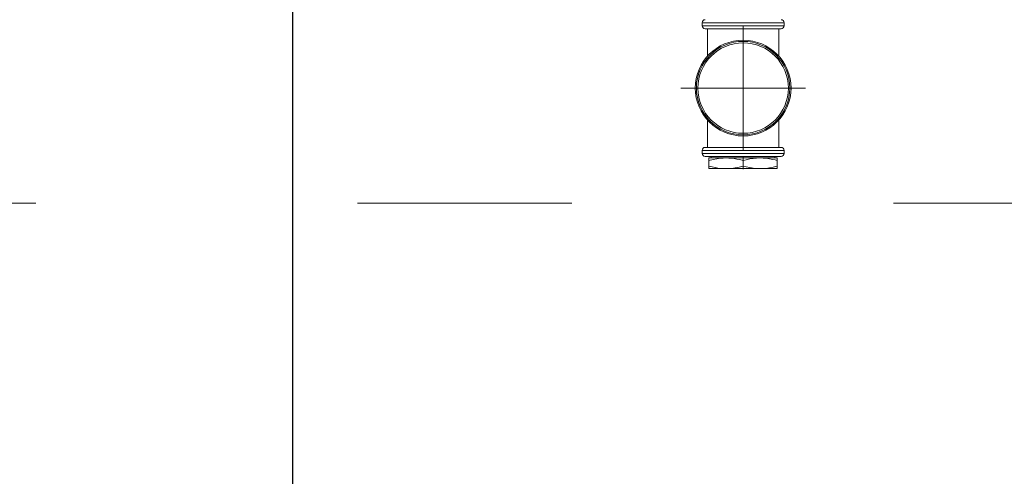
# Model space of a CAD drawing. Header units: centimetres. Extents: x -1436 to 1974, y -887 to 4352.
# Tile 92 of 105: x 973 to 1038, y 2416 to 2446. Entities that reach past the tile are written whole.
import ezdxf
from ezdxf.enums import TextEntityAlignment as Align

# ---------------------------------------------------------------- set-up
doc = ezdxf.new("R2010")
doc.units = ezdxf.units.CM
doc.header["$MEASUREMENT"] = 0
doc.linetypes.add('DASHDOT', pattern=[25.4, 12.7, -6.35, 0, -6.35])
doc.linetypes.add('Przerywana podwójnie', pattern=[109.361107, 52.916665, -21.166666, 14.111111, -21.166666])
doc.layers.add('00 - nowa technologia myjni_Nr_pióra__246', color=7, linetype='Continuous', lineweight=20, true_color=0x1db3b3)
for name, color, linetype, lineweight in [('199-Z Wymiary i opisy_Nr_pióra__11', 7, 'Continuous', 0), ('299-A Wymiary Opisy_Nr_pióra__11', 7, 'Continuous', 0), ('410-K Osie główne_Nr_pióra__11', 7, 'Continuous', 0)]:
    doc.layers.add(name, color=color, linetype=linetype, lineweight=lineweight)
doc.layers.add('299-A Wymiary Opisy', color=7, linetype='Continuous')
doc.layers.add('410-K Osie główne', color=7, linetype='Continuous')
doc.styles.add('STYL_AUTOMATYCZNY_1', font='arial.ttf')
doc.styles.add('STYL_AUTOMATYCZNY_2', font='arial.ttf')
doc.dimstyles.new('STYL_AUTOMATYCZNY__1', dxfattribs={"dimtxt": 13, "dimasz": 7.6, "dimexe": 0.18, "dimexo": 0.0625, "dimgap": 0, "dimtad": 1, "dimdec": 0, "dimzin": 0, "dimdsep": 46, "dimtxsty": 'STYL_AUTOMATYCZNY_1', "dimblk": 'ARROWHEAD_2', "dimblk1": 'ARROWHEAD_2', "dimblk2": 'ARROWHEAD_2', "dimcen": 0.09, "dimclrd": 7, "dimclre": 7, "dimclrt": 7, "dimadec": 0, "dimazin": 0, "dimtfac": 1, "dimtdec": 4, "dimtmove": 0, "dimatfit": 3, "dimfxl": 0, "dimtolj": 1, "dimtzin": 0, "dimarcsym": 0})
doc.dimstyles.new('STYL_AUTOMATYCZNY__3', dxfattribs={"dimtxt": 0.18, "dimasz": 14.592, "dimexe": 0.18, "dimexo": 0.0625, "dimgap": 0, "dimtad": 0, "dimtih": 1, "dimtoh": 1, "dimdec": 4, "dimzin": 0, "dimdsep": 46, "dimcen": 0.09, "dimadec": 0, "dimazin": 0, "dimtfac": 1, "dimtdec": 4, "dimtmove": 0, "dimatfit": 3, "dimldrblk": 'ARROWHEAD_5', "dimfxl": 0, "dimtolj": 1, "dimtzin": 0, "dimarcsym": 0})

# ---------------------------------------------------------------- blocks, each defined once
blk = doc.blocks.new('Standardowy znacznik osi[21]_1', base_point=(-163.001, 2433.809))
at = {"layer": '410-K Osie główne_Nr_pióra__11', "color": 7, "linetype": 'Przerywana podwójnie', "lineweight": 0}
blk.add_line((-63.001, 2433.809), (1039.917, 2433.809), dxfattribs=at)
at = {"layer": '410-K Osie główne_Nr_pióra__11', "color": 7, "lineweight": 0, "style": 'STYL_AUTOMATYCZNY_2'}
for tag, p in [('AC_MarkerText_1_0', (-178.001, 2441.309)), ('AC_MarkerText_1_1', (1154.917, 2441.309))]:
    blk.add_attdef(tag, text='', height=15, dxfattribs=at).set_placement(p, align=Align.TOP_CENTER)
blk = doc.blocks.new('*D120')
at = {"layer": '299-A Wymiary Opisy_Nr_pióra__11', "color": 7, "linetype": 'Continuous', "lineweight": 0}
for p, q in [((1040.99, 2714.766), (1040.99, 2719.656)), ((1045.99, 2711.879), (1035.99, 2717.652)), ((1048.49, 2714.766), (1033.49, 2714.766)), ((1040.99, 2309.766), (1040.99, 2714.766)), ((1035.99, 2312.652), (1045.99, 2306.879)), ((1048.49, 2309.766), (1033.49, 2309.766)), ((1040.99, 2304.876), (1040.99, 2309.766))]:
    blk.add_line(p, q, dxfattribs=at)
at = {"layer": '299-A Wymiary Opisy_Nr_pióra__11', "color": 7, "lineweight": 0, "insert": (1038.39, 2497.393), "char_height": 13, "attachment_point": 7, "rotation": 90, "style": 'STYL_AUTOMATYCZNY_1'}
blk.add_mtext('\\A1;{\\pql;\\fArial|b0|i0|c238|p0;\\W1.000000;405}', dxfattribs=at)
blk = doc.blocks.new('ARROWHEAD_2')
at = {"color": 0, "linetype": 'Continuous', "lineweight": 0}
for p, q in [((-0.3781, -0.655), (0.3781, 0.655)), ((0, 0), (-1, 0))]:
    blk.add_line(p, q, dxfattribs=at)
blk = doc.blocks.new('ARROWHEAD_5')
at = {"linetype": 'Continuous', "lineweight": 0}
blk.add_hatch(color=0, dxfattribs=at).paths.add_polyline_path([(-1, 0.2679), (0, 0), (-1, -0.2679)])
at = {"color": 0, "linetype": 'Continuous', "lineweight": 0}
blk.add_line((0, 0), (-1, 0), dxfattribs=at)

msp = doc.modelspace()

# ---------------------------------------------------------------- linework, layer by layer
at = {"layer": '00 - nowa technologia myjni_Nr_pióra__246', "color": 132, "linetype": 'Continuous', "lineweight": 20, "true_color": 0x1db3b3}
for p, q in [((1018.015, 2445.689), (1018.015, 2445.489)), ((1018.015, 2445.689), (1023.415, 2445.689)), ((1023.415, 2445.489), (1018.015, 2445.489)), ((1023.415, 2445.689), (1023.415, 2445.489)), ((1018.215, 2445.289), (1023.215, 2445.289)), ((1018.365, 2443.487), (1018.365, 2445.289)), ((1023.065, 2443.487), (1023.065, 2445.289)), ((1018.365, 2437.489), (1018.365, 2439.291)), ((1023.065, 2437.489), (1023.065, 2439.291)), ((1018.015, 2437.289), (1018.015, 2437.089)), ((1018.015, 2437.289), (1023.415, 2437.289)), ((1023.415, 2437.089), (1018.015, 2437.089)), ((1023.215, 2437.489), (1018.215, 2437.489)), ((1023.415, 2437.289), (1023.415, 2437.089)), ((1023.215, 2436.889), (1018.215, 2436.889)), ((1019.59, 2436.789), (1018.465, 2436.789)), ((1018.465, 2436.789), (1018.465, 2436.627)), ((1018.465, 2436.251), (1018.465, 2436.627)), ((1018.465, 2436.251), (1018.465, 2436.089)), ((1018.62, 2436.789), (1018.62, 2436.889)), ((1021.794, 2436.789), (1019.59, 2436.789)), ((1020.715, 2436.251), (1020.715, 2436.627)), ((1021.84, 2436.789), (1021.794, 2436.789)), ((1021.794, 2436.789), (1021.84, 2436.789)), ((1022.965, 2436.789), (1021.84, 2436.789)), ((1022.811, 2436.789), (1022.811, 2436.889)), ((1022.965, 2436.627), (1022.965, 2436.789)), ((1022.965, 2436.251), (1022.965, 2436.627)), ((1022.965, 2436.089), (1022.965, 2436.251)), ((1019.59, 2436.089), (1018.465, 2436.089)), ((1021.794, 2436.089), (1019.59, 2436.089)), ((1021.84, 2436.089), (1021.794, 2436.089)), ((1021.84, 2436.089), (1021.794, 2436.089)), ((1022.965, 2436.089), (1021.84, 2436.089))]:
    msp.add_line(p, q, dxfattribs=at)
at = {"layer": '00 - nowa technologia myjni_Nr_pióra__246', "color": 132, "linetype": 'DASHDOT', "lineweight": 20, "true_color": 0x1db3b3}
for p, q in [((1020.715, 2445.484), (1020.715, 2437.294)), ((1016.62, 2441.389), (1024.81, 2441.389)), ((1020.715, 2436.915), (1020.715, 2436.6)), ((1020.715, 2436.043), (1020.715, 2436.27))]:
    msp.add_line(p, q, dxfattribs=at)
at = {"layer": '00 - nowa technologia myjni_Nr_pióra__246', "color": 132, "linetype": 'Continuous', "lineweight": 20, "true_color": 0x1db3b3}
for points in [[(1018.465, 2436.627), (1018.737, 2436.693), (1018.987, 2436.74), (1019.221, 2436.77), (1019.407, 2436.784), (1019.59, 2436.789)], [(1019.59, 2436.089), (1019.416, 2436.093), (1019.238, 2436.106), (1019.055, 2436.128), (1018.871, 2436.158), (1018.675, 2436.199), (1018.465, 2436.251)], [(1019.59, 2436.789), (1019.765, 2436.785), (1019.943, 2436.772), (1020.125, 2436.75), (1020.31, 2436.72), (1020.506, 2436.679), (1020.715, 2436.627)], [(1020.715, 2436.251), (1020.444, 2436.185), (1020.194, 2436.138), (1019.96, 2436.108), (1019.774, 2436.094), (1019.59, 2436.089)], [(1021.794, 2436.789), (1021.587, 2436.78), (1021.373, 2436.759), (1021.15, 2436.725), (1020.912, 2436.676), (1020.715, 2436.627)], [(1021.794, 2436.089), (1021.587, 2436.098), (1021.373, 2436.119), (1021.15, 2436.153), (1020.912, 2436.202), (1020.715, 2436.251)], [(1021.84, 2436.789), (1022.039, 2436.784), (1022.241, 2436.767), (1022.452, 2436.739), (1022.674, 2436.697), (1022.816, 2436.665), (1022.965, 2436.627)], [(1022.965, 2436.251), (1022.694, 2436.185), (1022.444, 2436.138), (1022.21, 2436.108), (1022.024, 2436.094), (1021.84, 2436.089)]]:
    msp.add_lwpolyline(points, dxfattribs=at)
for radius in [3.15, 3.075, 2.975]:
    msp.add_circle((1020.715, 2441.389), radius, dxfattribs=at)
for centre, start, end in [((1018.215, 2445.689), 90, 180), ((1018.215, 2445.489), 180, 270), ((1023.215, 2445.689), 0, 90), ((1023.215, 2445.489), 270, 0), ((1018.215, 2437.289), 90, 180), ((1018.215, 2437.089), 180, 270), ((1023.215, 2437.289), 0, 90), ((1023.215, 2437.089), 270, 0)]:
    msp.add_arc(centre, 0.2, start, end, dxfattribs=at)

# ---------------------------------------------------------------- block references
at = {"layer": '410-K Osie główne', "color": 7, "linetype": 'Continuous', "lineweight": 20}
msp.add_blockref('Standardowy znacznik osi[21]_1', (-163.001, 2433.809), dxfattribs=at)

# ---------------------------------------------------------------- dimensions: what is measured, and where the dimension line sits
at = {"layer": '299-A Wymiary Opisy', "color": 7, "linetype": 'Continuous', "lineweight": 0}
dim = msp.add_linear_dim(base=(1040.99, 2714.766), p1=(1066.745, 2309.766), p2=(1066.745, 2714.766), angle=90, dimstyle='STYL_AUTOMATYCZNY__1', dxfattribs=at)
dim.commit()
dim.dimension.update_dxf_attribs({"geometry": '*D120', "text_midpoint": (1031.89, 2512.233), "dimtype": 160, "text_rotation": 90})

# ---------------------------------------------------------------- leaders
at = {"layer": '199-Z Wymiary i opisy_Nr_pióra__11', "color": 7, "linetype": 'Continuous', "lineweight": 0, "annotation_type": 0, "has_hookline": 1, "hookline_direction": 1, "text_width": 143.671}
msp.add_leader([(991.079, 2364.723), (991.079, 2461.164), (970.596, 2457.577)], dimstyle='STYL_AUTOMATYCZNY__3', dxfattribs=at)

doc.saveas('drawing.dxf')
